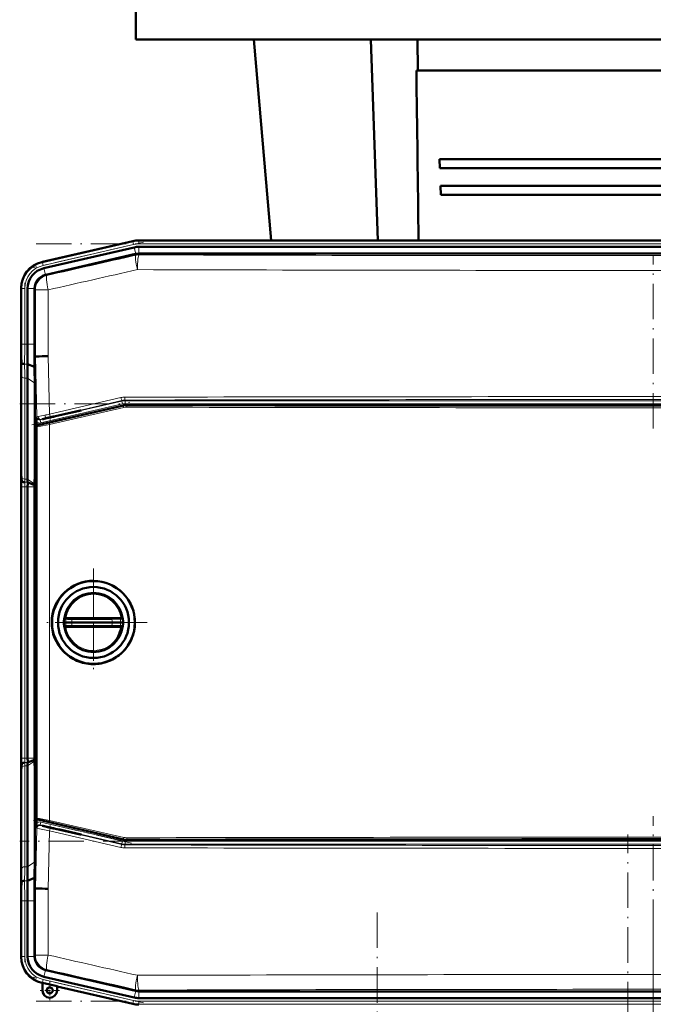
# Model space of a CAD drawing. Extents: x -2065 to 2446, y -2159 to 856.
# Tile 23 of 57: x -1669 to -1455, y 29 to 362. Entities that reach past the tile are written whole.
import ezdxf

# ---------------------------------------------------------------- set-up
doc = ezdxf.new("R2010")
doc.units = 0
doc.linetypes.add('DASHDOT', pattern=[18.5, 12, -3, 0.5, -3])

msp = doc.modelspace()

# ---------------------------------------------------------------- linework, layer by layer
at = {"color": 7, "lineweight": 50}
for p, q in [((-1630.07, 373.66), (-1630.07, 355.66)), ((-1630.07, 355.66), (-1455.07, 355.66)), ((-1584.25, 287.71), (-1590.07, 355.66)), ((-1548.12, 287.71), (-1550.49, 355.66)), ((-1534.58, 345.16), (-1534.71, 355.66)), ((-1455.07, 355.66), (-1280.07, 355.66)), ((-1535.12, 345.16), (-1375.02, 345.16)), ((-1527.35, 315.16), (-1527.22, 312.16)), ((-1527.35, 315.16), (-1382.79, 315.16)), ((-1527.22, 312.16), (-1382.92, 312.16)), ((-1526.97, 306.16), (-1526.85, 303.16)), ((-1526.97, 306.16), (-1383.17, 306.16)), ((-1526.85, 303.16), (-1383.29, 303.16)), ((-1631.08, 287.48), (-1661.85, 280.37)), ((-1631.08, 287.48), (-1661.65, 280.42)), ((-1629, 287.71), (-1608.73, 287.71)), ((-1280.94, 287.71), (-1629, 287.71)), ((-1295.93, 287.71), (-1608.73, 287.71)), ((-1630.59, 285.35), (-1661.16, 278.29)), ((-1630.1, 283.11), (-1660.47, 276.1)), ((-1630.1, 283.11), (-1630.07, 283.12)), ((-1629, 285.53), (-1608.73, 285.53)), ((-1628.97, 283.24), (-1280.96, 283.24)), ((-1295.93, 285.53), (-1608.73, 285.53)), ((-1668.82, 271.61), (-1668.82, 271.41)), ((-1668.82, 271.41), (-1668.82, 252.61)), ((-1666.63, 271.41), (-1666.63, 252.61)), ((-1664.34, 271.23), (-1664.34, 271.41)), ((-1664.34, 271.23), (-1664.34, 252.61)), ((-1668.67, 246.27), (-1668.84, 248.46)), ((-1664.36, 248.47), (-1664.02, 248.47)), ((-1664.02, 248.47), (-1663.67, 248.48)), ((-1668.82, 245.53), (-1668.82, 211.39)), ((-1668.82, 245.53), (-1668.82, 211.39)), ((-1664.29, 244.89), (-1666.67, 245.87)), ((-1666.63, 241.12), (-1666.63, 206.97)), ((-1664.25, 239.43), (-1664.25, 208.47)), ((-1634.2, 231.87), (-1663.23, 225.16)), ((-1655.76, 228.63), (-1648.9, 230.21)), ((-1648.52, 230.21), (-1655.76, 228.54)), ((-1648.52, 230.21), (-1648.9, 230.21)), ((-1276.86, 232), (-1633.07, 232)), ((-1659.02, 227.88), (-1658.03, 228.11)), ((-1658.03, 228.02), (-1659.02, 227.79)), ((-1658.03, 228.11), (-1657.89, 228.14)), ((-1658.03, 228.02), (-1658.03, 228.11)), ((-1657.88, 228.05), (-1658.03, 228.02)), ((-1657.89, 228.14), (-1657.18, 228.3)), ((-1657.88, 228.05), (-1657.89, 228.14)), ((-1657.18, 228.22), (-1657.88, 228.05)), ((-1657.18, 228.3), (-1655.76, 228.63)), ((-1655.76, 228.54), (-1657.18, 228.22)), ((-1657.18, 228.22), (-1657.18, 228.3)), ((-1655.76, 228.54), (-1655.76, 228.63)), ((-1663.62, 224.68), (-1663.62, 92.27)), ((-1663.56, 224.91), (-1663.59, 226.2)), ((-1668.62, 206.27), (-1668.79, 208.46)), ((-1664.25, 208.47), (-1664.33, 205.35)), ((-1663.62, 208.48), (-1664.25, 208.47)), ((-1668.82, 204.32), (-1668.82, 112.61)), ((-1664.34, 204.93), (-1666.63, 205.88)), ((-1666.63, 112.61), (-1666.63, 204.32)), ((-1664.33, 205.35), (-1664.34, 204.93)), ((-1664.34, 204.93), (-1664.34, 204.32)), ((-1664.34, 204.32), (-1664.34, 112.61)), ((-1653.2, 159.97), (-1653.81, 159.97)), ((-1653.2, 159.97), (-1651.55, 159.97)), ((-1638.06, 159.97), (-1651.55, 159.97)), ((-1638.06, 159.97), (-1637.24, 159.97)), ((-1637.24, 159.97), (-1636.5, 159.97)), ((-1636.5, 159.97), (-1635.74, 159.97)), ((-1634.92, 159.97), (-1635.74, 159.97)), ((-1653.77, 158.47), (-1654.36, 158.47)), ((-1654.28, 159.73), (-1654.31, 159.52)), ((-1654.28, 157.21), (-1654.31, 157.42)), ((-1653.2, 156.97), (-1653.81, 156.97)), ((-1651.72, 158.47), (-1653.77, 158.47)), ((-1653.2, 156.97), (-1651.55, 156.97)), ((-1651.72, 158.47), (-1638.06, 158.47)), ((-1638.06, 156.97), (-1651.55, 156.97)), ((-1635.16, 158.47), (-1638.06, 158.47)), ((-1638.06, 156.97), (-1635.74, 156.97)), ((-1634.92, 156.97), (-1635.74, 156.97)), ((-1634.36, 158.47), (-1635.16, 158.47)), ((-1634.42, 159.52), (-1634.44, 159.73)), ((-1634.42, 157.42), (-1634.44, 157.21)), ((-1644.62, 144.38), (-1644.36, 144.38)), ((-1668.62, 110.65), (-1668.79, 108.46)), ((-1664.34, 112), (-1666.63, 111.05)), ((-1666.63, 75.81), (-1666.63, 109.95)), ((-1664.34, 112), (-1664.34, 112.61)), ((-1664.33, 111.58), (-1664.34, 112)), ((-1664.25, 108.46), (-1664.33, 111.58)), ((-1663.62, 108.45), (-1664.25, 108.46)), ((-1664.25, 77.5), (-1664.25, 108.46)), ((-1668.82, 71.39), (-1668.82, 105.53)), ((-1668.82, 71.39), (-1668.82, 105.53)), ((-1663.56, 92.03), (-1663.59, 90.73)), ((-1634.2, 85.08), (-1663.23, 91.78)), ((-1658.03, 88.91), (-1659.02, 89.14)), ((-1659.02, 89.05), (-1658.03, 88.82)), ((-1658.03, 88.91), (-1657.88, 88.87)), ((-1658.03, 88.91), (-1658.03, 88.82)), ((-1657.89, 88.79), (-1658.03, 88.82)), ((-1657.88, 88.87), (-1657.89, 88.79)), ((-1657.18, 88.63), (-1657.89, 88.79)), ((-1657.88, 88.87), (-1657.18, 88.71)), ((-1657.18, 88.71), (-1655.77, 88.39)), ((-1657.18, 88.71), (-1657.18, 88.63)), ((-1655.77, 88.3), (-1657.18, 88.63)), ((-1648.52, 86.71), (-1655.77, 88.39)), ((-1655.77, 88.39), (-1655.77, 88.3)), ((-1655.77, 88.3), (-1648.9, 86.71)), ((-1648.9, 86.71), (-1648.52, 86.71)), ((-1633.07, 84.95), (-1276.86, 84.95)), ((-1668.67, 70.65), (-1668.84, 68.46)), ((-1664.29, 72.04), (-1666.67, 71.05)), ((-1664.36, 68.46), (-1664.32, 70.28)), ((-1664.32, 70.28), (-1664.29, 72.04)), ((-1664.36, 68.46), (-1664.02, 68.46)), ((-1663.67, 68.45), (-1664.02, 68.46)), ((-1668.82, 45.52), (-1668.82, 64.32)), ((-1666.63, 45.52), (-1666.63, 64.32)), ((-1664.34, 45.7), (-1664.34, 64.32)), ((-1668.82, 45.32), (-1668.82, 45.52)), ((-1664.34, 45.7), (-1664.34, 45.52)), ((-1630.1, 33.82), (-1660.47, 40.83)), ((-1630.59, 31.58), (-1661.16, 38.64)), ((-1661.65, 36.51), (-1661.85, 36.56)), ((-1661.65, 36.51), (-1661.85, 36.55)), ((-1661.65, 36.51), (-1661.61, 36.57)), ((-1661.65, 34.01), (-1661.65, 36.51)), ((-1661.61, 34.01), (-1661.61, 36.57)), ((-1661.61, 36.57), (-1656.68, 35.43)), ((-1656.68, 35.43), (-1656.65, 35.35)), ((-1656.68, 35.43), (-1656.68, 34.01)), ((-1656.65, 34.01), (-1656.65, 35.35)), ((-1656.65, 35.35), (-1656.65, 34.01)), ((-1631.08, 29.45), (-1656.65, 35.35)), ((-1630.1, 33.82), (-1630.07, 33.81)), ((-1629, 33.69), (-1628.97, 33.69)), ((-1628.97, 33.69), (-1280.96, 33.69)), ((-1629, 31.4), (-1608.73, 31.4)), ((-1295.93, 31.4), (-1608.73, 31.4))]:
    msp.add_line(p, q, dxfattribs=at)
at = {"color": 7, "linetype": 'DASHDOT', "lineweight": 18}
for p, q in [((-1627.49, 287.09), (-1664.76, 278.49)), ((-1663.8, 286.53), (-1246.13, 286.53)), ((-1454.97, 224.03), (-1454.97, 282.71)), ((-1667.63, 273.35), (-1667.63, 250.72)), ((-1669.33, 232.48), (-1240.61, 232.48)), ((-1665.18, 225.29), (-1631.48, 233.08)), ((-1667.63, 103.43), (-1667.63, 213.49)), ((-1644.36, 176.67), (-1644.36, 140.27)), ((-1644.36, 171.47), (-1644.36, 145.47)), ((-1626.16, 158.47), (-1662.56, 158.47)), ((-1631.36, 158.47), (-1657.36, 158.47)), ((-1631.48, 83.85), (-1665.18, 91.63)), ((-1454.97, 34.22), (-1454.97, 92.9)), ((-1463.57, -604.11), (-1463.57, 86.79)), ((-1240.61, 84.45), (-1669.33, 84.45)), ((-1667.63, 66.21), (-1667.63, 43.58)), ((-1548.41, -358.64), (-1548.41, 62.56)), ((-1455.07, 55.79), (-1455.07, -263.11)), ((-1627.49, 29.84), (-1664.76, 38.44)), ((-1663.8, 30.4), (-1246.13, 30.4))]:
    msp.add_line(p, q, dxfattribs=at)
at = {"color": 7, "lineweight": 18}
for p, q in [((-1631.04, 287.3), (-1661.66, 280.23)), ((-1631.04, 287.3), (-1631.08, 287.48)), ((-1631.04, 287.3), (-1630.81, 286.32)), ((-1629, 287.53), (-1629, 287.71)), ((-1629, 287.53), (-1629, 286.53)), ((-1629, 287.53), (-1280.94, 287.53)), ((-1629, 286.53), (-1280.94, 286.53)), ((-1630.81, 286.32), (-1661.44, 279.25)), ((-1630.07, 283.12), (-1630.59, 285.35)), ((-1630.05, 282.69), (-1630.1, 283.11)), ((-1629, 283.24), (-1629, 285.53)), ((-1628.97, 283.24), (-1628.92, 282.82)), ((-1661.85, 280.37), (-1661.66, 280.23)), ((-1661.44, 279.25), (-1661.66, 280.23)), ((-1660.64, 276.06), (-1661.16, 278.29)), ((-1660.47, 276.1), (-1660.15, 275.84)), ((-1668.63, 271.46), (-1668.82, 271.61)), ((-1668.63, 271.46), (-1668.63, 252.61)), ((-1668.63, 271.46), (-1667.63, 271.46)), ((-1667.63, 271.46), (-1667.63, 252.61)), ((-1664.34, 271.41), (-1666.63, 271.41)), ((-1664.02, 270.97), (-1664.34, 271.23)), ((-1664.02, 248.47), (-1664.02, 270.97)), ((-1659.72, 270.97), (-1664.02, 270.97)), ((-1659.72, 270.97), (-1659.72, 248.54)), ((-1668.63, 252.61), (-1668.82, 252.61)), ((-1668.63, 252.61), (-1667.63, 252.61)), ((-1666.63, 252.61), (-1667.63, 252.61)), ((-1664.34, 252.61), (-1666.63, 252.61)), ((-1663.49, 228.03), (-1664.02, 248.47)), ((-1659.72, 248.54), (-1659.2, 228.92)), ((-1666.67, 245.87), (-1667.67, 245.87)), ((-1668.63, 241.8), (-1668.63, 207.66)), ((-1667.63, 241.12), (-1667.63, 206.97)), ((-1666.63, 241.12), (-1667.63, 241.12)), ((-1664.25, 239.43), (-1666.63, 241.12)), ((-1662.39, 226.97), (-1634.72, 233.35)), ((-1659.2, 228.92), (-1635.1, 234.54)), ((-1634.75, 233.56), (-1658.84, 227.94)), ((-1634.72, 233.35), (-1634.75, 233.56)), ((-1634.5, 232.38), (-1634.72, 233.35)), ((-1633.62, 233.69), (-1633.6, 233.48)), ((-1633.6, 233.48), (-1276.34, 233.48)), ((-1633.6, 232.48), (-1633.6, 233.48)), ((-1634.5, 232.38), (-1662.16, 225.99)), ((-1659.29, 225.92), (-1634.17, 231.66)), ((-1634.12, 231.17), (-1659.24, 225.44)), ((-1634.17, 231.66), (-1634.2, 231.87)), ((-1276.34, 232.48), (-1633.6, 232.48)), ((-1633.07, 232), (-1633.05, 231.79)), ((-1663.61, 227.91), (-1663.49, 228.03)), ((-1662.26, 227.08), (-1662.39, 226.97)), ((-1662.16, 225.99), (-1662.39, 226.97)), ((-1659.02, 227.79), (-1659.02, 227.88)), ((-1663.55, 224.62), (-1663.62, 224.68)), ((-1663.55, 92.32), (-1663.55, 224.62)), ((-1663.23, 225.16), (-1663.16, 225.11)), ((-1659.24, 225.44), (-1659.24, 91.51)), ((-1668.79, 208.46), (-1668.84, 208.46)), ((-1666.63, 206.97), (-1667.63, 206.97)), ((-1664.33, 205.35), (-1666.63, 206.97)), ((-1668.63, 204.32), (-1668.82, 204.32)), ((-1668.63, 112.61), (-1668.63, 204.32)), ((-1668.63, 204.32), (-1667.63, 204.32)), ((-1666.63, 205.88), (-1667.63, 205.88)), ((-1666.63, 204.32), (-1667.63, 204.32)), ((-1667.63, 112.61), (-1667.63, 204.32)), ((-1664.34, 204.32), (-1666.63, 204.32)), ((-1653.7, 159.53), (-1654.31, 159.52)), ((-1653.7, 157.41), (-1654.31, 157.42)), ((-1653.7, 157.41), (-1653.04, 157.43)), ((-1651.64, 159.48), (-1638.14, 159.48)), ((-1651.64, 157.46), (-1638.14, 157.46)), ((-1637.13, 157.43), (-1636.21, 157.42)), ((-1636.21, 157.42), (-1635.24, 157.41)), ((-1634.42, 159.52), (-1635.24, 159.54)), ((-1634.42, 157.42), (-1635.24, 157.41)), ((-1668.63, 112.61), (-1668.82, 112.61)), ((-1668.63, 112.61), (-1667.63, 112.61)), ((-1666.63, 112.61), (-1667.63, 112.61)), ((-1666.63, 111.05), (-1667.63, 111.05)), ((-1666.63, 109.95), (-1667.63, 109.95)), ((-1667.63, 75.81), (-1667.63, 109.95)), ((-1664.34, 112.61), (-1666.63, 112.61)), ((-1664.33, 111.58), (-1666.63, 109.95)), ((-1668.84, 108.46), (-1668.79, 108.46)), ((-1668.63, 75.13), (-1668.63, 109.27)), ((-1663.62, 92.27), (-1663.55, 92.32)), ((-1663.16, 91.84), (-1663.23, 91.78)), ((-1662.16, 90.94), (-1662.39, 89.96)), ((-1634.72, 83.57), (-1662.39, 89.96)), ((-1662.39, 89.96), (-1662.26, 89.84)), ((-1662.16, 90.94), (-1634.5, 84.55)), ((-1634.17, 85.28), (-1659.29, 91.02)), ((-1659.24, 91.51), (-1634.12, 85.77)), ((-1664.02, 68.46), (-1663.49, 88.9)), ((-1663.49, 88.9), (-1663.61, 89.01)), ((-1659.2, 88.01), (-1659.72, 68.39)), ((-1635.1, 82.39), (-1659.2, 88.01)), ((-1659.02, 89.14), (-1659.02, 89.05)), ((-1658.84, 88.99), (-1634.75, 83.37)), ((-1634.72, 83.57), (-1634.75, 83.37)), ((-1634.5, 84.55), (-1634.72, 83.57)), ((-1634.17, 85.28), (-1634.2, 85.08)), ((-1633.62, 83.24), (-1633.6, 83.45)), ((-1633.6, 84.45), (-1633.6, 83.45)), ((-1633.6, 84.45), (-1276.34, 84.45)), ((-1276.34, 83.45), (-1633.6, 83.45)), ((-1633.05, 85.16), (-1633.07, 84.95)), ((-1664.25, 77.5), (-1666.63, 75.81)), ((-1666.63, 75.81), (-1667.63, 75.81)), ((-1666.67, 71.05), (-1667.67, 71.05)), ((-1664.02, 45.95), (-1664.02, 68.46)), ((-1659.72, 68.39), (-1659.72, 45.95)), ((-1668.63, 64.32), (-1668.82, 64.32)), ((-1668.63, 64.32), (-1667.63, 64.32)), ((-1668.63, 45.46), (-1668.63, 64.32)), ((-1666.63, 64.32), (-1667.63, 64.32)), ((-1667.63, 45.46), (-1667.63, 64.32)), ((-1664.34, 64.32), (-1666.63, 64.32)), ((-1668.82, 45.32), (-1668.63, 45.46)), ((-1667.63, 45.46), (-1668.63, 45.46)), ((-1664.34, 45.52), (-1666.63, 45.52)), ((-1664.02, 45.95), (-1664.34, 45.7)), ((-1664.02, 45.95), (-1659.72, 45.95)), ((-1660.64, 40.87), (-1661.16, 38.64)), ((-1660.47, 40.83), (-1660.15, 41.08)), ((-1661.66, 36.7), (-1661.85, 36.55)), ((-1661.66, 36.7), (-1661.44, 37.67)), ((-1631.04, 29.63), (-1661.66, 36.7)), ((-1630.81, 30.6), (-1661.44, 37.67)), ((-1661.61, 34.01), (-1661.65, 34.01)), ((-1656.68, 34.01), (-1656.65, 34.01)), ((-1630.07, 33.81), (-1630.59, 31.58)), ((-1630.05, 34.24), (-1630.1, 33.82)), ((-1629, 33.69), (-1629, 31.4)), ((-1628.97, 33.69), (-1628.92, 34.11)), ((-1631.04, 29.63), (-1630.81, 30.6)), ((-1629, 30.4), (-1280.94, 30.4)), ((-1629, 29.4), (-1629, 30.4)), ((-1631.04, 29.63), (-1631.08, 29.45)), ((-1629, 29.4), (-1280.94, 29.4)), ((-1629, 29.4), (-1629, 29.21))]:
    msp.add_line(p, q, dxfattribs=at)
at = {"color": 7, "linetype": 'DASHDOT', "lineweight": 18, "ltscale": 0.020221}
msp.add_line((-1659.02, 227.95), (-1659.02, 227.14), dxfattribs=at)
at = {"color": 7, "linetype": 'DASHDOT', "lineweight": 18, "ltscale": 0.019753}
msp.add_line((-1659.02, 88.98), (-1659.02, 89.77), dxfattribs=at)
at = {"color": 7, "linetype": 'DASHDOT', "lineweight": 18, "ltscale": 0.1625}
for p, q in [((-1659.15, 37.26), (-1659.15, 30.76)), ((-1655.9, 34.01), (-1662.4, 34.01))]:
    msp.add_line(p, q, dxfattribs=at)
at = {"color": 7, "linetype": 'DASHDOT', "lineweight": 18, "ltscale": 0.160231}
msp.add_line((-1659.15, 37.21), (-1659.15, 30.8), dxfattribs=at)
at = {"color": 7, "linetype": 'DASHDOT', "lineweight": 18, "ltscale": 0.160233}
msp.add_line((-1655.94, 34.01), (-1662.35, 34.01), dxfattribs=at)
at = {"color": 7, "lineweight": 18}
for points in [[(-1663.49, 228.03), (-1663.48, 228.04), (-1663.44, 228.05), (-1663.14, 228.12)], [(-1661.98, 227.17), (-1662.22, 227.1), (-1662.25, 227.09), (-1662.26, 227.08)], [(-1659.24, 225.44), (-1662.74, 224.74), (-1663.42, 224.63), (-1663.52, 224.62), (-1663.54, 224.62), (-1663.54, 224.62), (-1663.55, 224.62)], [(-1663.16, 225.11), (-1663.16, 225.11), (-1663.14, 225.1), (-1663.07, 225.11), (-1662.42, 225.23), (-1659.29, 225.92)], [(-1651.55, 159.97), (-1651.55, 159.97), (-1651.56, 159.97), (-1651.57, 159.96), (-1651.59, 159.93), (-1651.63, 159.71), (-1651.64, 159.48)], [(-1638.14, 159.48), (-1638.12, 159.83), (-1638.1, 159.92), (-1638.09, 159.95), (-1638.08, 159.97), (-1638.07, 159.97), (-1638.06, 159.97)], [(-1651.55, 156.97), (-1651.55, 156.97), (-1651.56, 156.98), (-1651.57, 156.99), (-1651.59, 157.02), (-1651.63, 157.23), (-1651.64, 157.46)], [(-1638.14, 159.48), (-1635.88, 159.53), (-1635.24, 159.54)], [(-1638.14, 157.46), (-1638.12, 157.11), (-1638.1, 157.02), (-1638.09, 156.99), (-1638.08, 156.98), (-1638.07, 156.97), (-1638.06, 156.97)], [(-1663.55, 92.32), (-1663.54, 92.33), (-1663.53, 92.33), (-1663.44, 92.32), (-1662.68, 92.19), (-1659.24, 91.51)], [(-1659.29, 91.02), (-1661.58, 91.53), (-1662.97, 91.81), (-1663.13, 91.84), (-1663.15, 91.84), (-1663.16, 91.84), (-1663.16, 91.84)], [(-1659.2, 88.01), (-1662.64, 88.7), (-1663.43, 88.88), (-1663.48, 88.89), (-1663.49, 88.9)], [(-1662.26, 89.84), (-1662.26, 89.84), (-1662.24, 89.83), (-1662.12, 89.79), (-1660.44, 89.37), (-1658.84, 88.99)]]:
    msp.add_lwpolyline(points, dxfattribs=at)
at = {"color": 7, "lineweight": 50}
for points in [[(-1659.02, 227.88), (-1660.47, 227.54), (-1661.44, 227.29), (-1661.6, 227.24), (-1661.62, 227.24), (-1661.62, 227.23)], [(-1661.62, 227.23), (-1661.62, 227.23), (-1661.62, 227.23), (-1661.57, 227.24), (-1661.18, 227.31), (-1659.02, 227.79)], [(-1654.28, 159.73), (-1654.28, 159.73), (-1654.28, 159.73), (-1654.28, 159.73), (-1654.28, 159.73), (-1654.27, 159.74), (-1654.26, 159.75)], [(-1654.28, 157.21), (-1654.28, 157.21), (-1654.28, 157.22), (-1654.28, 157.22), (-1654.27, 157.21), (-1654.18, 157.11), (-1654.02, 157.02)], [(-1634.47, 159.75), (-1634.45, 159.73), (-1634.45, 159.73), (-1634.44, 159.73), (-1634.44, 159.73), (-1634.44, 159.73), (-1634.44, 159.73)], [(-1634.47, 157.19), (-1634.45, 157.21), (-1634.45, 157.22), (-1634.44, 157.22), (-1634.44, 157.22), (-1634.44, 157.22), (-1634.44, 157.21)], [(-1659.02, 89.14), (-1660.47, 89.47), (-1661.44, 89.67), (-1661.6, 89.7), (-1661.62, 89.7), (-1661.62, 89.7), (-1661.62, 89.7), (-1661.62, 89.69)], [(-1661.62, 89.69), (-1661.62, 89.69), (-1661.62, 89.69), (-1661.57, 89.67), (-1661.18, 89.57), (-1659.02, 89.05)]]:
    msp.add_lwpolyline(points, dxfattribs=at)
for centre, radius in [((-1644.36, 158.47), 14), ((-1644.36, 158.47), 12), ((-1659.15, 34.01), 1.03), ((-1659.15, 34.01), 1)]:
    msp.add_circle(centre, radius, dxfattribs=at)
for centre, radius, start, end in [((52660.75, 1018.53), 54200.05, 180.711851, 180.772585), ((-1629, 278.46), 9.25, 90.0004, 102.9992), ((-1629, 278.46), 9.25, 90.0004, 102.9992), ((-1629, 278.47), 7.06, 90.0004, 102.9993), ((-1659.83, 271.61), 8.99, 102.9916, 180.0084), ((-1659.57, 271.41), 7.06, 102.9968, 180.0034), ((-1659.34, 271.22), 5.01, 105.1072, 177.8928), ((-2016.4, 252.52), 347.59, 359.3315, 0.0143), ((-2236.87, 252.47), 570.24, 359.3376, 0.0139), ((-2356.81, 252.58), 692.47, 359.65945, 0.00195), ((-1876.04, 245.29), 207.22, 0.0687, 0.8785), ((-2275.13, 235.63), 610.9, 0.86852, 1.20439), ((-1644.24, -957.14), 1205.77, 90.73585, 90.92355), ((-2006.41, 240.71), 339.78, 0.0681, 0.8707), ((-2055.72, 238.96), 391.47, 0.0681, 0.8669), ((-1603.09, 227.72), 60.52, 179.8196, 181.4448), ((-1663.12, 224.68), 0.5, 102.9976, 180.0022), ((-1876.18, 211.64), 207.36, 359.1212, 359.9305), ((-1456.39, 211.64), 212.42, 180.0663, 180.8562), ((-2015.9, 204.41), 347.08, 359.9853, 0.6691), ((-1311.09, 204.4), 357.73, 179.3493, 180.0128), ((-1586.81, 207.06), 79.83, 180.0641, 180.8524), ((-1531.83, 204.35), 134.8, 179.3521, 180.0124), ((-1644.41, 158.47), 14.09, 89.8034, 134.0601), ((-1644.41, 158.47), 14.09, 44.258, 89.8038), ((-1644.41, 158.47), 14.1, 134.0696, 179.1699), ((-1644.36, 158.47), 10, 7.2346, 172.765), ((-1644.41, 158.47), 14.09, 314.0192, 44.2557), ((-1653.77, 159.36), 0.622, 113.4776, 129.4362), ((-1653.81, 159.42), 0.549, 90.4701, 113.1016), ((-1634.92, 159.42), 0.553, 67.0525, 89.5669), ((-1634.97, 159.34), 0.645, 39.9598, 66.2327), ((-1644.41, 158.48), 14.09, 179.1903, 224.261), ((-1644.36, 158.47), 10, 187.235, 352.7654), ((-1653.72, 159.3), 0.705, 129.6312, 139.5308), ((-1653.81, 157.53), 0.556, 247.1205, 269.4699), ((-1644.36, 158.46), 9.49, 330.6713, 350.9616), ((-1634.92, 157.53), 0.558, 270.5728, 292.8875), ((-1634.96, 157.59), 0.628, 293.5258, 320.519), ((-1644.41, 158.48), 14.09, 224.2714, 246.7188), ((-1644.41, 158.48), 14.09, 291.5606, 314.0155), ((-1644.41, 158.48), 14.1, 246.7224, 269.1382), ((-1644.41, 158.47), 14.09, 270.1953, 291.5621), ((-2015.9, 112.52), 347.08, 359.3309, 0.0147), ((-1311.09, 112.53), 357.73, 179.9872, 180.6507), ((-1531.83, 112.58), 134.8, 179.9876, 180.6479), ((-1586.81, 109.87), 79.83, 179.1476, 179.9359), ((-1876.18, 105.28), 207.36, 0.0695, 0.8788), ((-1456.39, 105.29), 212.42, 179.1438, 179.9337), ((-1663.12, 92.27), 0.5, 179.9976, 257.0022), ((-1603.09, 89.2), 60.52, 178.5511, 180.1764), ((-1633.07, 89.95), 5, 257.002, 269.998), ((-2055.72, 77.96), 391.47, 359.1331, 359.9319), ((-2006.41, 76.22), 339.78, 359.1293, 359.9319), ((-1876.04, 71.64), 207.22, 359.1215, 359.9313), ((-2236.87, 64.46), 570.24, 359.9861, 0.6624), ((-2016.4, 64.41), 347.59, 359.9857, 0.6685), ((-2356.83, 64.35), 692.48, 359.99805, 0.34054), ((-1644.22, 1275.2), 1206.9, 269.07649, 269.26401), ((-1659.83, 45.32), 8.99, 179.9916, 257.0084), ((-1659.57, 45.52), 7.06, 179.9966, 257.0032), ((-1659.34, 45.7), 5, 182.1029, 254.9076), ((-1659.15, 34.01), 2.5, 180, 360), ((-1659.15, 34.01), 2.47, 180, 0), ((-1659.15, 34.01), 1, 141.2591, 270), ((-1659.15, 34.01), 2.5, 270, 360), ((-1629, 38.46), 7.06, 257.0007, 269.9996), ((-1629, 38.46), 9.25, 257.0008, 269.9996), ((-1629, 38.46), 9.25, 257.0008, 269.9996)]:
    msp.add_arc(centre, radius, start, end, dxfattribs=at)
at = {"color": 7, "lineweight": 18}
for centre, radius, start, end in [((-1629, 278.46), 9.06, 90.0004, 102.9992), ((-1629, 278.48), 8.05, 89.9878, 103.0122), ((-1659.64, 271.46), 8.99, 102.9997, 180.0003), ((-14326.1, 56053.35), 57197.52, 282.793761, 282.824689), ((-1454.97, 55931.86), 55649.31, 269.820896, 270.179106), ((-1659.64, 271.46), 7.99, 102.9916, 180.0084), ((-14364.63, 56411.41), 57560.09, 282.7515782, 282.7824028), ((-1454.97, 56307.11), 56029.56, 269.821504, 270.178498), ((-2202.61, 252.47), 533.98, 359.3347, 0.0141), ((-2236.74, 252.47), 569.11, 359.3363, 0.014), ((-1986.88, 241.42), 318.25, 0.0684, 0.8743), ((-2006.77, 240.71), 339.14, 0.0683, 0.8723), ((-1633.73, 228.7), 5.99, 90.1091, 103.1288), ((-1633.61, 228.69), 5, 90.1491, 103.1472), ((-1454.97, -83577.7), 83812.57, 89.8777831, 90.1222151), ((-1454.97, -83464.16), 83698.04, 89.8777011, 90.122297), ((-1633.6, 228.48), 4, 90.0047, 102.9953), ((-1633.06, 226.79), 5, 89.8884, 102.8902), ((-1633.12, 226.8), 4.49, 89.8605, 102.8892), ((-1454.96, 84017.05), 83785.95, 269.8781811, 270.1218207), ((-1454.96, 83960.14), 83728.55, 269.8781333, 270.1218617), ((-1662.61, 227.94), 0.999, 181.46, 283.0819), ((-1642.01, 131.32), 99.08, 100.9623, 102.3111), ((-1652.81, 193.34), 35.05, 103.9245, 105.1673), ((-1633.18, 115.11), 115.71, 103.48, 104.0366), ((-1602.27, -67.94), 302.27, 100.857, 101.1749), ((-1612.75, 30.26), 202.98, 103.1255, 103.506), ((-1662.61, 227.94), 2, 240.6635, 283.005), ((-1567.37, 207.77), 101.27, 180.063, 180.8443), ((-1587.2, 207.06), 80.44, 180.0631, 180.8454), ((-1497.15, 204.36), 171.48, 179.3589, 180.0115), ((-1531.46, 204.35), 136.17, 179.358, 180.0116), ((-1644.36, 158.48), 9.5, 90.0034, 170.9626), ((-1644.36, 158.48), 9.5, 9.0358, 89.9967), ((-1653.2, 159.47), 0.499, 90.1296, 173.0452), ((-1635.74, 159.47), 0.499, 7.3818, 89.8716), ((-1644.4, 158.37), 9.37, 172.8589, 179.3713), ((-1644.4, 158.57), 9.37, 180.6287, 187.1411), ((-1644.37, 158.46), 9.5, 189.0224, 249.7178), ((-1658.17, -55.8), 215.38, 88.2621, 88.8097), ((-1653.2, 157.47), 0.499, 186.9548, 269.8704), ((-1656.03, 293.28), 135.89, 271.258, 271.8505), ((-1644.93, 158.42), 6.79, 171.029, 179.5801), ((-1644.88, 158.53), 6.84, 180.4513, 188.9396), ((-1644.91, 158.38), 6.85, 0.8052, 9.28), ((-1644.91, 158.57), 6.85, 350.72, 359.1948), ((-1634.88, 254.88), 97.47, 268.0827, 268.6817), ((-1635.74, 157.47), 0.499, 270.1284, 352.6182), ((-1644.48, 158.33), 9.31, 0.8578, 7.4328), ((-1644.48, 158.61), 9.31, 352.5672, 359.1422), ((-1644.36, 158.46), 9.5, 269.9976, 330.6837), ((-1644.36, 158.47), 9.51, 249.7324, 269.9982), ((-1497.15, 112.57), 171.48, 179.9885, 180.6411), ((-1567.37, 109.16), 101.27, 179.1557, 179.937), ((-1531.46, 112.58), 136.17, 179.9884, 180.642), ((-1587.2, 109.87), 80.44, 179.1546, 179.9369), ((-1662.61, 88.99), 0.999, 76.9181, 178.54), ((-1662.61, 88.99), 2, 76.9951, 119.3366), ((-1633.61, 88.24), 5, 256.8528, 269.8509), ((-1633.6, 88.45), 4, 257.0047, 269.9953), ((-1633.06, 90.16), 5, 257.1098, 270.1116), ((-1633.12, 90.15), 4.49, 257.1108, 270.1395), ((-1454.96, -83700.11), 83785.95, 89.8781793, 90.1218189), ((-1454.96, -83643.2), 83728.55, 89.8781383, 90.1218667), ((-1633.73, 88.23), 5.99, 256.8712, 269.8909), ((-1454.97, 83894.62), 83812.57, 269.8777849, 270.1222169), ((-1454.97, 83781.08), 83698.04, 269.877703, 270.1222989), ((-1986.88, 75.51), 318.25, 359.1257, 359.9316), ((-2006.77, 76.22), 339.14, 359.1277, 359.9317), ((-2202.61, 64.45), 533.98, 359.9859, 0.6653), ((-2236.74, 64.46), 569.11, 359.986, 0.6637), ((-1659.64, 45.46), 8.99, 179.9996, 257.0003), ((-1659.64, 45.46), 7.99, 179.9916, 257.0084), ((-1659.02, 45.96), 5, 180.0358, 256.9642), ((-14364.63, -56094.48), 57560.09, 77.2175972, 77.2484218), ((-14326.1, -55736.42), 57197.52, 77.175311, 77.206239), ((-1454.97, -55990.18), 56029.56, 89.821502, 90.178496), ((-1628.92, 39.11), 5, 257.0045, 269.8157), ((-1454.97, -55614.93), 55649.31, 89.820894, 90.179104), ((-1629, 38.45), 8.05, 256.9878, 270.0122), ((-1629, 38.46), 9.06, 257.0008, 269.9996)]:
    msp.add_arc(centre, radius, start, end, dxfattribs=at)
at = {"color": 7, "lineweight": 50}
for centre, major_axis, ratio, start_param, end_param in [((-1628.97, 278.24), (4.97, 0.57), 0.999653, 1.457389, 1.679108), ((-1659.35, 271.23), (3.11, 3.91), 0.999441, 0.899117, 0.934706), ((-1667.67, 246.29), (1, 0), 0.414215, 3.173659, 4.709549), ((-1633.07, 227), (-4.97, -0.57), 0.999846, 4.59896, 4.825818), ((-1667.62, 206.29), (1, 0), 0.414215, 3.173659, 4.709549), ((-1644.35, 158.47), (10.01, -0.03), 0.999848, 3.039511, 3.144781), ((-1644.35, 158.47), (10.01, 0.03), 0.999848, 3.138404, 3.243674), ((-1644.37, 158.47), (10.01, 0.04), 0.999848, 6.279569, 6.384829), ((-1644.37, 158.47), (10.01, -0.04), 0.999848, 6.181541, 6.286801), ((-1667.62, 110.64), (1, 0), 0.414343, 1.573592, 3.109513), ((-1667.67, 70.64), (1, 0), 0.414186, 1.573647, 3.10953), ((-1659.35, 45.7), (3.11, -3.91), 0.999441, 5.34848, 5.384068), ((-1628.97, 38.69), (4.97, -0.57), 0.999653, 4.604077, 4.820701)]:
    msp.add_ellipse(centre, major_axis=major_axis, ratio=ratio, start_param=start_param, end_param=end_param, dxfattribs=at)
at = {"color": 7, "lineweight": 18}
for centre, major_axis, ratio, start_param, end_param in [((-1628.92, 277.82), (1.11, -4.88), 0.116076, 3.167951, 4.685971), ((-1628.92, 277.82), (4.97, 0.57), 0.999653, 1.457389, 1.684204), ((-1628.92, 277.82), (-0.02, -5), 0.119003, 3.16796, 4.712762), ((-1659.02, 270.97), (3.11, 3.91), 0.999441, 0.899117, 2.242476), ((-1659.02, 270.97), (1.11, -4.88), 0.136195, 3.168019, 4.681472), ((-1667.63, 241.82), (-1, 0), 0.707107, 0.034907, 1.570796), ((-1634.97, 234.54), (0.227, -0.974), 0.119647, 4.684508, 6.265606), ((-1633.6, 228.48), (-4.97, -0.57), 0.999846, 4.59896, 4.825818), ((-1633.62, 234.69), (0, -1), 0.121885, 4.712128, 6.265601), ((-1634.06, 231.17), (0.111, -0.487), 0.119115, 3.159171, 4.685159), ((-1633.05, 231.29), (-0.001, -0.5), 0.121453, 3.159176, 4.712648), ((-1662.49, 228.06), (0.682, -0.732), 0.99939, 3.988967, 5.7599), ((-1662.2, 228.15), (0.266, -0.964), 0.924796, 4.485603, 6.237294), ((-1660.38, 228.61), (0.234, -0.972), 0.460439, 4.611399, 6.263521), ((-1659.07, 228.92), (0.227, -0.974), 0.135666, 4.680737, 6.265569), ((-1663.05, 224.62), (-0.311, -0.391), 0.999751, 4.040558, 5.38422), ((-1659.17, 225.44), (0.111, -0.487), 0.135841, 3.159209, 4.68138), ((-1667.63, 207.68), (-1, 0), 0.707107, 0.034907, 1.570796), ((-1667.63, 109.25), (-1, 0), 0.707107, 4.712389, 6.248279), ((-1663.05, 92.32), (-0.311, 0.391), 0.999751, 0.898966, 2.242627), ((-1659.17, 91.51), (-0.111, -0.487), 0.135841, 4.743398, 6.265569), ((-1662.49, 88.87), (-0.682, -0.732), 0.99939, 3.664878, 5.435811), ((-1659.07, 88.01), (-0.227, -0.974), 0.135666, 3.159209, 4.744041), ((-1634.97, 82.39), (-0.227, -0.974), 0.119647, 3.159172, 4.74027), ((-1633.6, 88.45), (4.97, -0.57), 0.999846, 4.59896, 4.825818), ((-1634.06, 85.77), (-0.111, -0.487), 0.119115, 4.739619, 6.265607), ((-1633.05, 85.66), (0.001, -0.5), 0.121453, 4.71213, 6.265602), ((-1633.62, 82.24), (0, -1), 0.121885, 3.159177, 4.71265), ((-1667.63, 75.11), (-1, 0), 0.707107, 4.712389, 6.248279), ((-1659.02, 45.95), (-1.11, -4.88), 0.136195, 4.743306, 6.256759), ((-1628.92, 39.11), (-1.11, -4.88), 0.116076, 4.738807, 6.256827), ((-1628.92, 39.11), (0.02, -5), 0.119003, 4.712015, 6.256818), ((-1628.92, 39.11), (-4.97, 0.57), 0.999653, 1.681064, 1.684203)]:
    msp.add_ellipse(centre, major_axis=major_axis, ratio=ratio, start_param=start_param, end_param=end_param, dxfattribs=at)

doc.saveas('drawing.dxf')
